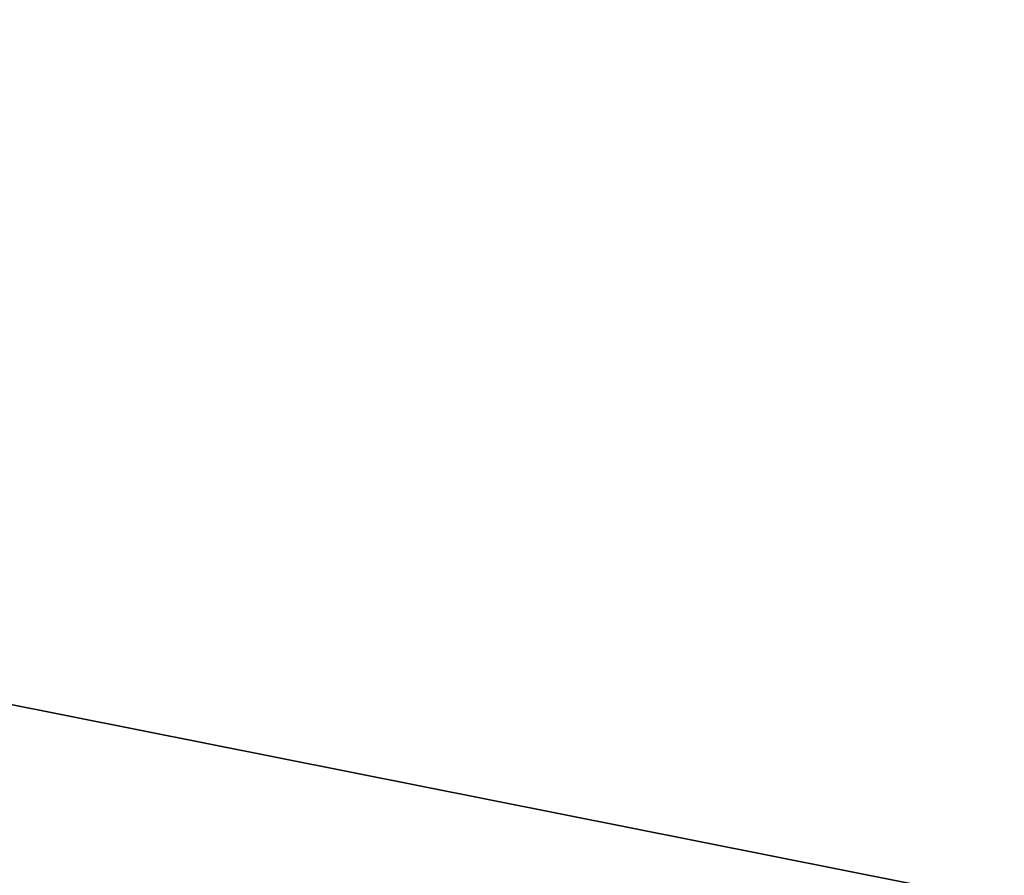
# Model space of a CAD drawing. Header units: millimetres. Extents: x -15 to 322, y -15 to 322.
# Tile 53 of 256: x 44.702 to 44.896, y 33.843 to 34.012. Entities that reach past the tile are written whole.
import ezdxf

# ---------------------------------------------------------------- set-up
doc = ezdxf.new("R2010")
doc.units = ezdxf.units.MM
doc.header["$LTSCALE"] = 25.4
doc.layers.get('0').update_dxf_attribs({"true_color": 0xff5454})

# ---------------------------------------------------------------- blocks, each defined once
blk = doc.blocks.new('AGNES-SQUARE-LED-8112-8108-8135-8138.STL')
at = {"color": 7, "true_color": 0xffffff}
mesh = blk.add_polyface(dxfattribs=at)
corners = [(42.12741, 42.12593, -33.32738), (9.52616, 1.21917, -30.77506), (5.04757, 5.04537, -30.77518), (44.80983, 39.76366, -33.32731)]
mesh.append_faces([[corners[k] for k in face] for face in [(0, 1, 2), (1, 0, 3)]], dxfattribs={"vtx0": -1, "color": 7})
at = {"color": 18, "true_color": 0x000000}
mesh = blk.add_polyface(dxfattribs=at)
corners = [(44.249, 33.96628, 18.17887), (51.51999, 32.51999, 9.18989), (44.249, 33.96628, 9.18989), (51.51999, 32.51999, 18.17887)]
mesh.append_faces([[corners[k] for k in face] for face in [(0, 1, 2), (1, 0, 3)]], dxfattribs={"vtx0": -1, "color": 18})

msp = doc.modelspace()

# ---------------------------------------------------------------- block references
at = {"color": 0}
msp.add_blockref('AGNES-SQUARE-LED-8112-8108-8135-8138.STL', (0, 0), dxfattribs=at)

doc.saveas('drawing.dxf')
